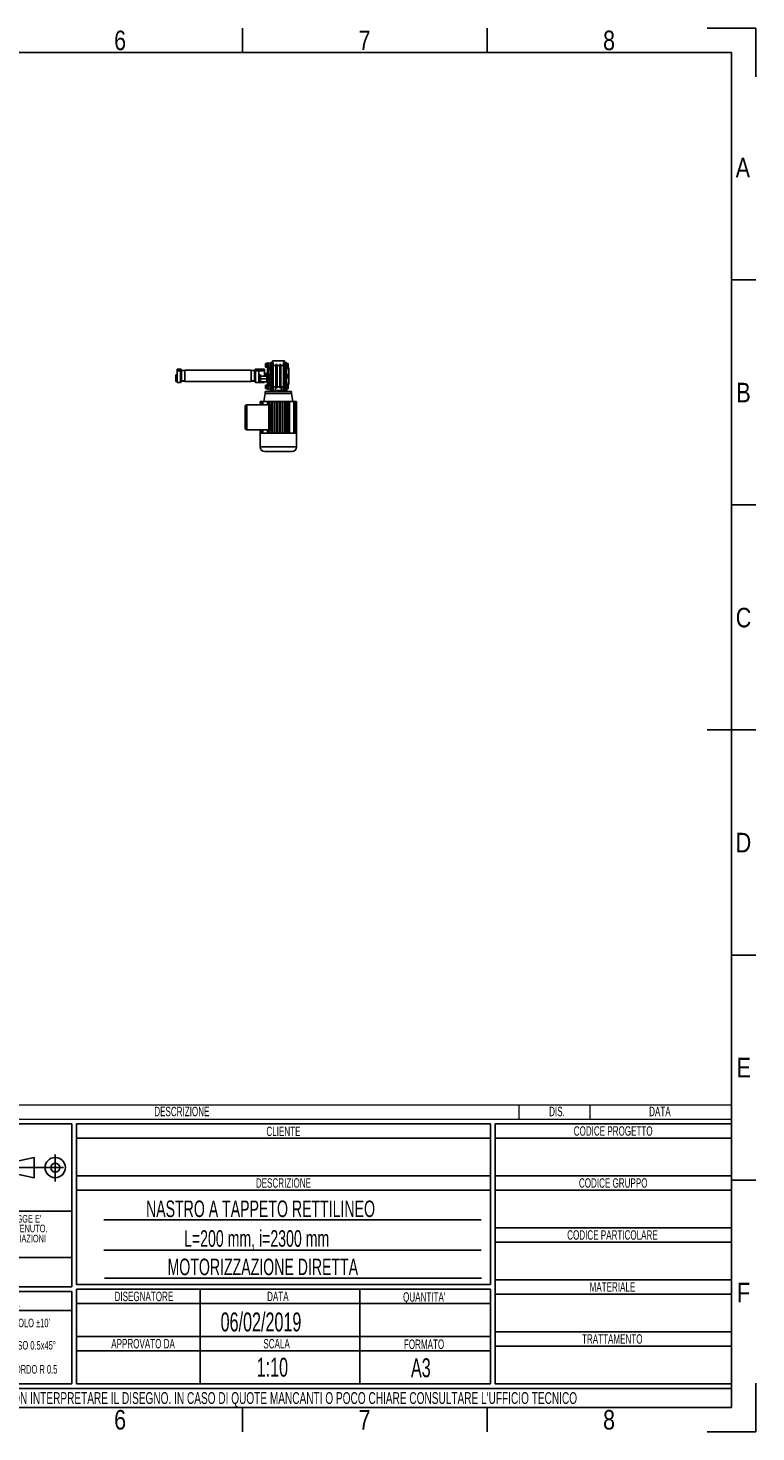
# Model space of a CAD drawing. Header units: millimetres. Extents: x 0 to 420, y 0 to 297.
# Tile 7 of 7: x 266 to 420, y 0 to 297. Entities that reach past the tile are written whole.
import ezdxf
from ezdxf.enums import TextEntityAlignment as Align

# ---------------------------------------------------------------- set-up
doc = ezdxf.new("R2010")
doc.units = ezdxf.units.MM
doc.linetypes.add('CENTERX2', pattern=[20.32, 12.7, -2.54, 2.54, -2.54])
doc.layers.add('CARTIGLIO', color=140, linetype='Continuous')
doc.styles.add('SLDTEXTSTYLE0', font='TXT', dxfattribs={"width": 0.638298})
doc.styles.add('SLDTEXTSTYLE1', font='TXT', dxfattribs={"width": 0.675})
doc.styles.add('SLDTEXTSTYLE2', font='TXT', dxfattribs={"width": 0.821468})

# ---------------------------------------------------------------- blocks, each defined once
blk = doc.blocks.new('SW_NOTE_0')
at = {"layer": 'CARTIGLIO', "color": 0, "insert": (7.53, 2.58), "char_height": 2, "attachment_point": 2, "style": 'SLDTEXTSTYLE0'}
blk.add_mtext('TRATTAMENTO', dxfattribs=at)
blk = doc.blocks.new('SW_NOTE_0_1')
at = {"layer": 'CARTIGLIO', "color": 0, "insert": (85.41, 3.22), "char_height": 2.5, "attachment_point": 2, "style": 'SLDTEXTSTYLE0'}
blk.add_mtext("ATTENZIONE: NON INTERPRETARE IL DISEGNO. IN CASO DI QUOTE MANCANTI O POCO CHIARE CONSULTARE L'UFFICIO TECNICO", dxfattribs=at)
blk = doc.blocks.new('SW_NOTE_0_2')
at = {"layer": 'CARTIGLIO', "color": 0, "insert": (3.51, 2.58), "char_height": 2, "attachment_point": 2, "style": 'SLDTEXTSTYLE0'}
blk.add_mtext('SCALA', dxfattribs=at)
blk = doc.blocks.new('SW_NOTE_0_3')
at = {"layer": 'CARTIGLIO', "color": 0, "insert": (8.67, 2.58), "char_height": 2, "attachment_point": 2, "style": 'SLDTEXTSTYLE0'}
blk.add_mtext('APPROVATO DA', dxfattribs=at)
blk = doc.blocks.new('SW_NOTE_0_4')
at = {"layer": 'CARTIGLIO', "color": 0, "insert": (5.4, 2.58), "char_height": 2, "attachment_point": 2, "style": 'SLDTEXTSTYLE0'}
blk.add_mtext('FORMATO', dxfattribs=at)
blk = doc.blocks.new('SW_NOTE_0_5')
at = {"layer": 'CARTIGLIO', "color": 0, "insert": (7.61, 2.58), "char_height": 2, "attachment_point": 2, "style": 'SLDTEXTSTYLE0'}
blk.add_mtext('DISEGNATORE', dxfattribs=at)
blk = doc.blocks.new('SW_NOTE_0_6')
at = {"layer": 'CARTIGLIO', "color": 0, "insert": (2.85, 2.58), "char_height": 2, "attachment_point": 2, "style": 'SLDTEXTSTYLE0'}
blk.add_mtext('DATA', dxfattribs=at)
blk = doc.blocks.new('SW_NOTE_0_7')
at = {"layer": 'CARTIGLIO', "color": 0, "insert": (5.56, 2.58), "char_height": 2, "attachment_point": 2, "style": 'SLDTEXTSTYLE0'}
blk.add_mtext("QUANTITA'", dxfattribs=at)
blk = doc.blocks.new('SW_NOTE_0_8')
at = {"layer": 'CARTIGLIO', "color": 0, "insert": (7.1, 2.58), "char_height": 2, "attachment_point": 2, "style": 'SLDTEXTSTYLE0'}
blk.add_mtext('DESCRIZIONE', dxfattribs=at)
blk = doc.blocks.new('SW_NOTE_0_9')
at = {"layer": 'CARTIGLIO', "color": 0, "insert": (4.23, 2.58), "char_height": 2, "attachment_point": 2, "style": 'SLDTEXTSTYLE0'}
blk.add_mtext('CLIENTE', dxfattribs=at)
blk = doc.blocks.new('SW_NOTE_0_10')
at = {"layer": 'CARTIGLIO', "color": 0, "insert": (5.69, 2.58), "char_height": 2, "attachment_point": 2, "style": 'SLDTEXTSTYLE0'}
blk.add_mtext('MATERIALE', dxfattribs=at)
blk = doc.blocks.new('SW_NOTE_0_11')
at = {"layer": 'CARTIGLIO', "color": 0, "insert": (12.15, 2.58), "char_height": 2, "attachment_point": 2, "style": 'SLDTEXTSTYLE0'}
blk.add_mtext('CODICE PARTICOLARE', dxfattribs=at)
blk = doc.blocks.new('SW_NOTE_0_12')
at = {"layer": 'CARTIGLIO', "color": 0, "insert": (9.55, 2.58), "char_height": 2, "attachment_point": 2, "style": 'SLDTEXTSTYLE0'}
blk.add_mtext('CODICE GRUPPO', dxfattribs=at)
blk = doc.blocks.new('SW_NOTE_0_13')
at = {"layer": 'CARTIGLIO', "color": 0, "insert": (10.69, 2.58), "char_height": 2, "attachment_point": 2, "style": 'SLDTEXTSTYLE0'}
blk.add_mtext('CODICE PROGETTO', dxfattribs=at)
blk = doc.blocks.new('SW_NOTE_0_14')
at = {"layer": 'CARTIGLIO', "color": 0, "insert": (6.68, 2.32), "char_height": 1.8, "attachment_point": 2, "style": 'SLDTEXTSTYLE0'}
blk.add_mtext("ANGOLO ±10'", dxfattribs=at)
blk = doc.blocks.new('SW_NOTE_0_15')
at = {"layer": 'CARTIGLIO', "color": 0, "insert": (23.94, 3.87), "char_height": 3, "attachment_point": 2, "style": 'SLDTEXTSTYLE0'}
blk.add_mtext('TOLLERANZE DI LAVORAZIONE', dxfattribs=at)
blk = doc.blocks.new('SW_NOTE_0_16')
at = {"layer": 'CARTIGLIO', "color": 0, "insert": (21.07, 5.8), "char_height": 4.5, "attachment_point": 2, "style": 'SLDTEXTSTYLE1'}
blk.add_mtext('CONFIDENZIALE', dxfattribs=at)
blk = doc.blocks.new('SW_NOTE_0_17')
at = {"layer": 'CARTIGLIO', "color": 0, "insert": (28.04, 2.06), "char_height": 1.6, "attachment_point": 2, "style": 'SLDTEXTSTYLE0'}
blk.add_mtext('DISEGNO ESEGUITO CON CAD NON SONO AMMESSE VARIAZIONI', dxfattribs=at)
blk = doc.blocks.new('SW_NOTE_0_18')
at = {"layer": 'CARTIGLIO', "color": 0, "insert": (27.34, 2.06), "char_height": 1.6, "attachment_point": 2, "style": 'SLDTEXTSTYLE0'}
blk.add_mtext('VIETATO RIPRODURRE O COMUNICARNE A TERZI IL CONTENUTO.', dxfattribs=at)
blk = doc.blocks.new('SW_NOTE_0_19')
at = {"layer": 'CARTIGLIO', "color": 0, "insert": (7.59, 2.32), "char_height": 1.8, "attachment_point": 2, "style": 'SLDTEXTSTYLE0'}
blk.add_mtext('SMUSSO 0.5x45°', dxfattribs=at)
blk = doc.blocks.new('SW_NOTE_0_21')
at = {"layer": 'CARTIGLIO', "color": 0, "char_height": 1.6, "attachment_point": 2, "style": 'SLDTEXTSTYLE0'}
for s, insert in [("DISEGNO DI PROPRIETA'", (10.28, 2.06)), ('ALUSIC srl', (25.45, 2.06)), (". A TERMINI DI LEGGE E'", (39.41, 2.06))]:
    blk.add_mtext(s, dxfattribs=dict(at, insert=insert))
blk = doc.blocks.new('SW_NOTE_0_22')
at = {"layer": 'CARTIGLIO', "color": 0, "insert": (8.57, 2.32), "char_height": 1.8, "attachment_point": 2, "style": 'SLDTEXTSTYLE0'}
blk.add_mtext('RACCORDO R 0.5', dxfattribs=at)
blk = doc.blocks.new('SW_NOTE_0_28')
at = {"layer": 'CARTIGLIO', "color": 0, "insert": (2.85, 2.58), "char_height": 2, "attachment_point": 2, "style": 'SLDTEXTSTYLE0'}
blk.add_mtext('DATA', dxfattribs=at)
blk = doc.blocks.new('SW_NOTE_0_29')
at = {"layer": 'CARTIGLIO', "color": 0, "insert": (7.1, 2.58), "char_height": 2, "attachment_point": 2, "style": 'SLDTEXTSTYLE0'}
blk.add_mtext('DESCRIZIONE', dxfattribs=at)
blk = doc.blocks.new('SW_NOTE_0_30')
at = {"layer": 'CARTIGLIO', "color": 0, "insert": (1.97, 2.58), "char_height": 2, "attachment_point": 2, "style": 'SLDTEXTSTYLE0'}
blk.add_mtext('DIS.', dxfattribs=at)
blk = doc.blocks.new('Cartiglio ALUSIC')
at = {"color": 161, "linetype": 'Continuous', "lineweight": 18}
for p, q in [((113.97, 154), (313.62, 154)), ((268.62, 154), (268.62, 151)), ((283.62, 154), (283.62, 151)), ((313.62, 151), (313.62, 154)), ((113.97, 151), (313.62, 151))]:
    blk.add_line(p, q, dxfattribs=at)
at = {"layer": 'CARTIGLIO'}
for p, q in [((173.97, 150), (113.97, 150)), ((173.97, 115.55), (173.97, 150)), ((262.62, 150), (174.97, 150)), ((174.97, 150), (174.97, 116)), ((262.62, 116), (262.62, 150)), ((313.62, 150), (263.62, 150)), ((263.62, 150), (263.62, 95)), ((313.62, 95), (313.62, 150)), ((174.97, 147), (262.62, 147)), ((263.62, 147), (313.62, 147)), ((160.56, 141.71), (166.06, 142.89)), ((166.06, 142.89), (166.06, 138.61)), ((160.56, 139.79), (166.06, 138.61)), ((174.97, 139), (262.62, 139)), ((263.62, 139), (313.62, 139)), ((174.97, 136), (262.62, 136)), ((263.62, 136), (313.62, 136)), ((113.97, 131.5), (173.97, 131.5)), ((260.62, 129.67), (180.8, 129.67)), ((263.62, 128), (313.62, 128)), ((263.62, 125), (313.62, 125)), ((180.8, 123.31), (260.62, 123.31)), ((173.97, 121.76), (113.97, 121.76)), ((174.97, 116), (262.62, 116)), ((180.92, 117.32), (260.74, 117.32)), ((263.62, 117), (313.62, 117)), ((173.97, 115.55), (113.97, 115.55)), ((113.97, 114.55), (173.97, 114.55)), ((173.97, 95), (173.97, 114.55)), ((174.97, 115), (262.62, 115)), ((174.97, 95), (174.97, 115)), ((201.14, 115), (201.14, 95)), ((234.97, 115), (234.97, 95)), ((262.62, 115), (262.62, 95)), ((263.62, 114), (313.62, 114)), ((173.96, 110.49), (113.96, 110.49)), ((174.97, 112), (262.62, 112)), ((174.97, 105), (262.62, 105)), ((263.62, 106), (313.62, 106)), ((174.97, 102), (262.62, 102)), ((263.62, 103), (313.62, 103)), ((113.97, 95), (173.97, 95)), ((313.62, 94), (113.97, 94)), ((262.62, 95), (174.97, 95)), ((263.62, 95), (313.62, 95)), ((313.62, 90), (313.62, 94)), ((113.97, 90), (313.62, 90))]:
    blk.add_line(p, q, dxfattribs=at)
at = {"layer": 'CARTIGLIO', "linetype": 'CENTERX2'}
for p, q in [((170.49, 143.5), (170.49, 137.84)), ((159.56, 140.75), (173.38, 140.75))]:
    blk.add_line(p, q, dxfattribs=at)
at = {"layer": 'CARTIGLIO', "linetype": 'Continuous'}
blk.add_line((113.97, 90), (313.62, 90), dxfattribs=at)
at = {"layer": 'CARTIGLIO'}
for radius in [2.14, 0.957]:
    blk.add_circle((170.49, 140.75), radius, dxfattribs=at)
at = {"layer": 'CARTIGLIO', "color": 140}
for name, p in [('SW_NOTE_0_29', (190.19, 151.04)), ('SW_NOTE_0_30', (274.72, 151.04)), ('SW_NOTE_0_28', (295.62, 151.04)), ('SW_NOTE_0_9', (214.56, 146.84)), ('SW_NOTE_0_13', (277.89, 146.91)), ('SW_NOTE_0_8', (211.69, 135.91)), ('SW_NOTE_0_12', (279.04, 135.91)), ('SW_NOTE_0_21', (118.97, 128.66)), ('SW_NOTE_0_18', (116.35, 126.61)), ('SW_NOTE_0_17', (115.64, 124.47)), ('SW_NOTE_0_11', (276.28, 124.91)), ('SW_NOTE_0_16', (122.24, 115.47)), ('SW_NOTE_0_10', (282.74, 113.91)), ('SW_NOTE_0_15', (119.54, 110.32)), ('SW_NOTE_0_5', (181.65, 111.91)), ('SW_NOTE_0_6', (214.76, 111.91)), ('SW_NOTE_0_7', (243.03, 111.8)), ('SW_NOTE_0_14', (157.6, 106.46)), ('SW_NOTE_0_19', (156.67, 101.73)), ('SW_NOTE_0_3', (180.41, 101.91)), ('SW_NOTE_0_2', (213.83, 101.91)), ('SW_NOTE_0_4', (243.15, 101.8)), ('SW_NOTE_0', (280.86, 102.91)), ('SW_NOTE_0_22', (155.63, 96.65)), ('SW_NOTE_0_1', (127.63, 90.02))]:
    blk.add_blockref(name, p, dxfattribs=at)
at = {"layer": 'CARTIGLIO', "color": 140, "style": 'SLDTEXTSTYLE0', "width": 0.638298}
for tag, height, p in [('AUTOATTR1', 3.5, (223.45, 133.7)), ('AUTOATTR2', 3.5, (221.93, 127.42)), ('AUTOATTR11', 3.5, (222.86, 121.41)), ('AUTOATTR8', 4, (219.24, 110)), ('AUTOATTR9', 4, (218.12, 100.42)), ('AUTOATTR0', 4, (249.03, 100.31))]:
    blk.add_attdef(tag, text='', height=height, dxfattribs=at).set_placement(p, align=Align.TOP_CENTER)
at = {"layer": 'CARTIGLIO', "color": 140}
for tag in ['AUTOATTR13', 'AUTOATTR12', 'AUTOATTR10', 'AUTOATTR7', 'AUTOATTR6', 'AUTOATTR5', 'AUTOATTR4', 'AUTOATTR3']:
    blk.add_attdef(tag, (0, 0), '', height=4, dxfattribs=at)

msp = doc.modelspace()

# ---------------------------------------------------------------- linework, layer by layer
at = {"color": 7, "linetype": 'Continuous', "lineweight": 25}
for p, q in [((316.2272, 226.01046), (316.21134, 225.96691)), ((316.21134, 225.91776), (316.21134, 225.96691)), ((316.21134, 225.63154), (316.21134, 225.91776)), ((316.2296, 225.81866), (316.21134, 225.63154)), ((316.2282, 226.01009), (316.2296, 226.01686)), ((316.2296, 226.01686), (316.4924, 226.01686)), ((316.2296, 225.81866), (316.4924, 225.81866)), ((316.60482, 226.08176), (316.4924, 226.08176)), ((316.4924, 226.08176), (316.4924, 225.20346)), ((316.81562, 226.16959), (316.60482, 226.16959)), ((316.60482, 226.16959), (316.60482, 224.41299)), ((316.81562, 226.16959), (316.81562, 224.41299)), ((317.2372, 226.0115), (316.81562, 226.0115)), ((317.55339, 226.22229), (317.30747, 226.22229)), ((317.30747, 226.22229), (317.30747, 223.35902)), ((317.83445, 226.23986), (317.55339, 226.23986)), ((317.55339, 226.23986), (317.55339, 220.47819)), ((317.65879, 226.23986), (317.65879, 226.59118)), ((320.1883, 226.59118), (317.65879, 226.59118)), ((317.83445, 220.47819), (317.83445, 226.23986)), ((318.63546, 225.80597), (318.41062, 225.80597)), ((318.41062, 225.80597), (318.41062, 225.80118)), ((318.63546, 225.80118), (318.41062, 225.80118)), ((318.41062, 225.80118), (318.41062, 225.29024)), ((318.63546, 225.80597), (318.63546, 225.80118)), ((318.63546, 225.80118), (318.63546, 225.29024)), ((319.43648, 225.80597), (319.21163, 225.80597)), ((319.21163, 225.80118), (319.21163, 225.80597)), ((319.21163, 225.80118), (319.43648, 225.80118)), ((319.21163, 225.29024), (319.21163, 225.80118)), ((319.43648, 225.80118), (319.43648, 225.80597)), ((319.43648, 225.29024), (319.43648, 225.80118)), ((320.2937, 226.23986), (320.01264, 226.23986)), ((320.01264, 226.23986), (320.01264, 220.47819)), ((320.1883, 226.23986), (320.1883, 226.59118)), ((320.2937, 220.47819), (320.2937, 226.23986)), ((320.53963, 226.22229), (320.2937, 226.22229)), ((320.53963, 223.35902), (320.53963, 226.22229)), ((321.03148, 226.0115), (320.60989, 226.0115)), ((321.03148, 225.29482), (321.03148, 226.0115)), ((297.21188, 223.15959), (297.21188, 223.64711)), ((297.21188, 223.64711), (297.4578, 223.64711)), ((297.52806, 223.85087), (297.4578, 223.78061)), ((297.4578, 223.07796), (297.4578, 223.78061)), ((297.4578, 223.07796), (297.52806, 223.0077)), ((297.52806, 224.83457), (298.23071, 224.83457)), ((297.52806, 224.51518), (297.52806, 224.83457)), ((298.23071, 224.51518), (297.52806, 224.51518)), ((297.52806, 224.51518), (297.52806, 222.024)), ((298.3361, 224.8697), (298.12531, 224.8697)), ((298.23071, 224.83457), (298.23071, 224.51518)), ((298.23071, 224.55351), (298.3361, 224.55351)), ((298.23071, 224.51518), (298.23071, 222.024)), ((298.23071, 224.48325), (298.4415, 224.48325)), ((298.4415, 224.37785), (298.23071, 224.37785)), ((298.4415, 224.02653), (298.23071, 224.02653)), ((298.23071, 222.83204), (298.4415, 222.83204)), ((298.26584, 222.83204), (298.26584, 222.64584)), ((298.3361, 224.55351), (298.3361, 224.8697)), ((298.3361, 224.02653), (298.3361, 224.37785)), ((298.4415, 224.13193), (298.3361, 224.13193)), ((299.14414, 224.52477), (298.4415, 224.51838)), ((298.4415, 223.42929), (298.4415, 224.51838)), ((298.4415, 222.34019), (298.4415, 223.42929)), ((313.19701, 224.62378), (299.14414, 224.62378)), ((299.14414, 224.62378), (299.14414, 222.23479)), ((313.19701, 224.62378), (313.19701, 222.23479)), ((313.89965, 224.51838), (313.19701, 224.52477)), ((313.89965, 223.42929), (313.89965, 224.51838)), ((313.89965, 224.48325), (314.11044, 224.48325)), ((314.11044, 224.37785), (313.89965, 224.37785)), ((314.00505, 224.06166), (313.89965, 224.06166)), ((314.11044, 224.02653), (313.89965, 224.02653)), ((313.89965, 222.34019), (313.89965, 223.42929)), ((313.89965, 222.83204), (314.11044, 222.83204)), ((314.00505, 224.55351), (314.00505, 224.8697)), ((314.00505, 224.8697), (314.21584, 224.8697)), ((314.11044, 224.55351), (314.00505, 224.55351)), ((314.00505, 224.02653), (314.00505, 224.37785)), ((314.07531, 222.64584), (314.07531, 222.83204)), ((314.81308, 224.83457), (314.11044, 224.83457)), ((314.11044, 224.83457), (314.11044, 224.51518)), ((314.11044, 224.51518), (314.81308, 224.51518)), ((314.11044, 224.51518), (314.11044, 222.024)), ((314.81308, 224.51518), (314.81308, 224.83457)), ((314.81308, 224.83457), (315.97245, 224.83457)), ((314.81308, 224.51518), (314.81308, 222.024)), ((315.97245, 224.48325), (314.81308, 224.48325)), ((314.88335, 223.78061), (314.81308, 223.85087)), ((314.81308, 223.0077), (314.88335, 223.07796)), ((314.88335, 223.78061), (314.88335, 223.42929)), ((314.88335, 223.64711), (315.12927, 223.64711)), ((314.88335, 223.42929), (314.88335, 223.07796)), ((315.12927, 223.64711), (315.12927, 223.15959)), ((315.12927, 223.35902), (316.4658, 223.35902)), ((315.12927, 222.76178), (316.4658, 222.76178)), ((315.97245, 224.83457), (315.97245, 224.48325)), ((315.97245, 223.35902), (315.97245, 224.48325)), ((316.60482, 223.92114), (315.97245, 223.92114)), ((316.21134, 225.63154), (316.2296, 225.44441)), ((316.21134, 225.35639), (316.21134, 225.63154)), ((316.2296, 225.44441), (316.21134, 225.35639)), ((316.21134, 225.35639), (316.2296, 225.26836)), ((316.21134, 225.31831), (316.21134, 225.35639)), ((316.21134, 225.31831), (316.2272, 225.27476)), ((316.21134, 223.67669), (316.2296, 223.71435)), ((316.21134, 223.57435), (316.21134, 223.68275)), ((316.21134, 223.35902), (316.21134, 223.57435)), ((316.2296, 223.43435), (316.22186, 223.35902)), ((316.2296, 225.44441), (316.4924, 225.44441)), ((316.2296, 225.26836), (316.4924, 225.26836)), ((316.2296, 223.71435), (316.4924, 223.71435)), ((316.2296, 223.43435), (316.4924, 223.43435)), ((316.4658, 223.35902), (316.49943, 223.0604)), ((316.49943, 223.0604), (316.4658, 222.76178)), ((316.4658, 222.76178), (316.49943, 222.46315)), ((316.4924, 225.20346), (316.60482, 225.20346)), ((316.60482, 223.79817), (316.4924, 223.79817)), ((316.4924, 223.79817), (316.4924, 223.35863)), ((316.49943, 223.35902), (316.49943, 223.0604)), ((316.49943, 223.0604), (316.49943, 222.46315)), ((316.58652, 223.24582), (316.51275, 223.24196)), ((316.51275, 223.24196), (316.51275, 222.89552)), ((316.51275, 222.89552), (316.51275, 222.28159)), ((316.58652, 222.89659), (316.58652, 223.24582)), ((316.58652, 222.27773), (316.58652, 222.89659)), ((316.60131, 223.23179), (316.60131, 222.89269)), ((316.60482, 223.19039), (316.60131, 223.19039)), ((316.60131, 222.89269), (316.60131, 222.29176)), ((316.81562, 224.41299), (316.60482, 224.41299)), ((316.60482, 224.41299), (316.60482, 222.33852)), ((316.81562, 225.29482), (317.16694, 225.29482)), ((317.16694, 225.11132), (316.81562, 225.11132)), ((316.81562, 224.41299), (316.81562, 222.33852)), ((317.2372, 223.72791), (316.81562, 223.72791)), ((316.81913, 223.19039), (316.81562, 223.19039)), ((316.81913, 222.29176), (316.81913, 223.23179)), ((316.9077, 223.24196), (316.83392, 223.24582)), ((316.83392, 223.24582), (316.83392, 222.27773)), ((316.9077, 222.28159), (316.9077, 223.24196)), ((317.06154, 223.60495), (316.92101, 223.60495)), ((316.92101, 223.60495), (316.92101, 221.9186)), ((317.06154, 223.60495), (317.06154, 221.9186)), ((317.41194, 223.21193), (317.06154, 223.21193)), ((317.41194, 223.1739), (317.06154, 223.1739)), ((317.2372, 225.45231), (317.16694, 225.45231)), ((317.16694, 225.45231), (317.16694, 224.64427)), ((317.16694, 224.64427), (317.2372, 224.64427)), ((317.30747, 223.35902), (317.30747, 223.21193)), ((317.43629, 222.94883), (317.41194, 223.1739)), ((317.41194, 222.72375), (317.43629, 222.94883)), ((317.43629, 223.19292), (317.43629, 222.94883)), ((317.43629, 222.94883), (317.43629, 222.51769)), ((318.41062, 225.64261), (317.83445, 225.64261)), ((318.63546, 225.29024), (318.41062, 225.29024)), ((318.41062, 225.29024), (318.41062, 225.1545)), ((318.63546, 225.1545), (318.41062, 225.1545)), ((318.41062, 225.1545), (318.41062, 221.56354)), ((319.21163, 225.64261), (318.63546, 225.64261)), ((318.63546, 225.29024), (318.63546, 225.1545)), ((318.63546, 225.1545), (318.63546, 221.56354)), ((319.21163, 225.1545), (319.21163, 225.29024)), ((319.21163, 225.29024), (319.43648, 225.29024)), ((319.21163, 225.1545), (319.43648, 225.1545)), ((319.21163, 221.56354), (319.21163, 225.1545)), ((320.01264, 225.64261), (319.43648, 225.64261)), ((319.43648, 225.1545), (319.43648, 225.29024)), ((319.43648, 221.56354), (319.43648, 225.1545)), ((320.53963, 220.49575), (320.53963, 223.35902)), ((320.68015, 225.45231), (320.60989, 225.45231)), ((320.60989, 224.64427), (320.68015, 224.64427)), ((321.03148, 223.72791), (320.60989, 223.72791)), ((320.60989, 222.99013), (321.03148, 222.99013)), ((320.68015, 225.04829), (320.68015, 225.45231)), ((320.68015, 225.29482), (321.03148, 225.29482)), ((321.03148, 225.11132), (320.68015, 225.11132)), ((320.68015, 224.64427), (320.68015, 225.04829)), ((321.03148, 225.29482), (321.03148, 225.11132)), ((321.13687, 225.11563), (321.03148, 225.11563)), ((321.03148, 222.99013), (321.03148, 223.72791)), ((321.13687, 223.35902), (321.13687, 225.11563)), ((321.13687, 221.60241), (321.13687, 223.35902)), ((297.21188, 222.24182), (297.21188, 222.72933)), ((297.52806, 222.24182), (297.21188, 222.24182)), ((298.23071, 222.024), (297.52806, 222.024)), ((298.23071, 222.65638), (298.26584, 222.65638)), ((298.35718, 222.64584), (298.23071, 222.64584)), ((298.23071, 222.30506), (299.14414, 222.30506)), ((298.3361, 222.1294), (298.23071, 222.1294)), ((298.23071, 222.05913), (298.3361, 222.05913)), ((298.3361, 222.05913), (298.3361, 222.1294)), ((298.35718, 222.45261), (298.35718, 222.64584)), ((298.35718, 222.51585), (298.39963, 222.51585)), ((298.39963, 222.48072), (298.35718, 222.48072)), ((298.4415, 222.45261), (298.35718, 222.45261)), ((298.4415, 222.56485), (298.39963, 222.51585)), ((298.4415, 222.34019), (299.14414, 222.3338)), ((313.19701, 222.23479), (299.14414, 222.23479)), ((313.19701, 222.3338), (313.89965, 222.34019)), ((314.11044, 222.30506), (313.19701, 222.30506)), ((313.89965, 222.48072), (313.94152, 222.48072)), ((313.89965, 222.45261), (313.98397, 222.45261)), ((313.94152, 222.51585), (313.98397, 222.51585)), ((313.98397, 222.48072), (313.94152, 222.48072)), ((313.98397, 222.45261), (313.98397, 222.64584)), ((313.98397, 222.64584), (314.11044, 222.64584)), ((314.00505, 222.05913), (314.00505, 222.1294)), ((314.00505, 222.1294), (314.11044, 222.1294)), ((314.11044, 222.05913), (314.00505, 222.05913)), ((314.07531, 222.65638), (314.11044, 222.65638)), ((314.11044, 222.024), (314.81308, 222.024)), ((315.12927, 222.24182), (314.81308, 222.24182)), ((315.97245, 222.024), (314.81308, 222.024)), ((314.84671, 222.16453), (314.83801, 222.24182)), ((314.84671, 222.16453), (316.4658, 222.16453)), ((315.12927, 222.72933), (315.12927, 222.24182)), ((315.97245, 222.16453), (315.97245, 222.024)), ((316.11297, 220.12686), (316.11297, 219.70528)), ((321.73412, 220.12686), (316.11297, 220.12686)), ((316.21134, 221.3978), (316.2296, 221.4182)), ((316.21134, 221.26722), (316.21134, 221.39965)), ((316.21134, 220.94486), (316.21134, 221.26722)), ((316.2296, 221.11624), (316.21134, 220.94486)), ((316.21134, 220.94486), (316.2296, 220.77347)), ((316.21134, 220.75307), (316.21134, 220.94486)), ((316.2296, 220.77347), (316.21134, 220.75307)), ((316.21134, 220.75307), (316.2296, 220.73266)), ((316.2296, 221.4182), (316.4924, 221.4182)), ((316.2296, 221.11624), (316.4924, 221.11624)), ((316.2296, 220.77347), (316.4924, 220.77347)), ((316.2296, 220.73266), (316.4924, 220.73266)), ((316.49943, 222.46315), (316.4658, 222.16453)), ((316.60482, 221.51458), (316.4924, 221.51458)), ((316.4924, 221.51458), (316.4924, 220.63628)), ((316.4924, 220.63628), (316.60482, 220.63628)), ((316.49943, 222.46315), (316.49943, 222.16453)), ((316.51275, 222.28159), (316.58652, 222.27773)), ((316.60131, 222.33316), (316.60482, 222.33316)), ((316.81562, 222.33852), (316.60482, 222.33852)), ((316.60482, 222.33852), (316.60482, 220.6377)), ((316.81562, 220.6377), (316.60482, 220.6377)), ((316.60482, 220.6377), (316.60482, 220.54845)), ((316.60482, 220.54845), (316.81562, 220.54845)), ((316.81562, 222.33852), (316.81562, 220.6377)), ((316.81562, 222.33316), (316.81913, 222.33316)), ((316.81562, 221.60672), (317.16694, 221.60672)), ((317.16694, 221.42322), (316.81562, 221.42322)), ((316.81562, 220.70654), (317.2372, 220.70654)), ((316.81562, 220.6377), (316.81562, 220.54845)), ((316.83392, 222.27773), (316.9077, 222.28159)), ((316.92101, 221.9186), (317.06154, 221.9186)), ((317.41194, 222.72375), (317.06154, 222.72375)), ((317.41194, 222.31162), (317.06154, 222.31162)), ((317.09667, 220.33766), (317.09667, 220.12686)), ((320.75042, 220.33766), (317.09667, 220.33766)), ((317.2372, 222.07377), (317.16694, 222.07377)), ((317.16694, 222.07377), (317.16694, 221.26573)), ((317.16694, 221.26573), (317.2372, 221.26573)), ((317.30747, 222.31162), (317.30747, 220.49575)), ((317.30747, 220.49575), (317.55339, 220.49575)), ((317.43629, 222.51769), (317.41194, 222.72375)), ((317.41194, 222.31162), (317.43629, 222.51769)), ((317.43583, 222.32812), (317.43629, 222.32938)), ((317.43629, 222.51769), (317.43629, 222.33003)), ((317.55339, 220.47819), (317.83445, 220.47819)), ((317.58853, 220.47819), (317.58853, 220.33766)), ((317.78189, 220.33766), (317.78189, 220.47819)), ((317.83445, 221.07543), (318.41062, 221.07543)), ((318.29508, 221.07543), (318.29508, 220.33766)), ((318.63546, 221.56354), (318.41062, 221.56354)), ((318.41062, 221.56354), (318.41062, 221.4278)), ((318.63546, 221.4278), (318.41062, 221.4278)), ((318.41062, 221.4278), (318.41062, 220.91686)), ((318.63546, 220.91686), (318.41062, 220.91686)), ((318.41062, 220.91686), (318.41062, 220.91207)), ((318.41062, 220.91207), (318.63546, 220.91207)), ((318.63546, 221.56354), (318.63546, 221.4278)), ((318.63546, 221.4278), (318.63546, 220.91686)), ((318.63546, 221.07543), (319.21163, 221.07543)), ((318.63546, 220.91686), (318.63546, 220.91207)), ((319.21163, 221.56354), (319.43648, 221.56354)), ((319.21163, 221.4278), (319.21163, 221.56354)), ((319.21163, 221.4278), (319.43648, 221.4278)), ((319.21163, 220.91686), (319.21163, 221.4278)), ((319.21163, 220.91686), (319.43648, 220.91686)), ((319.21163, 220.91207), (319.21163, 220.91686)), ((319.21163, 220.91207), (319.43648, 220.91207)), ((319.43648, 221.4278), (319.43648, 221.56354)), ((319.43648, 220.91686), (319.43648, 221.4278)), ((319.43648, 221.07543), (320.01264, 221.07543)), ((319.43648, 220.91207), (319.43648, 220.91686)), ((319.55201, 220.33766), (319.55201, 221.07543)), ((320.01264, 220.47819), (320.2937, 220.47819)), ((320.06521, 220.47819), (320.06521, 220.33766)), ((320.25857, 220.33766), (320.25857, 220.47819)), ((320.2937, 220.49575), (320.53963, 220.49575)), ((320.68015, 222.07377), (320.60989, 222.07377)), ((320.60989, 221.26573), (320.68015, 221.26573)), ((320.60989, 220.70654), (321.03148, 220.70654)), ((320.68015, 221.66975), (320.68015, 222.07377)), ((320.68015, 221.26573), (320.68015, 221.66975)), ((320.68015, 221.60672), (321.03148, 221.60672)), ((321.03148, 221.42322), (320.68015, 221.42322)), ((320.75042, 220.12686), (320.75042, 220.33766)), ((321.03148, 221.60672), (321.03148, 221.42322)), ((321.03148, 221.60241), (321.13687, 221.60241)), ((321.03148, 220.70654), (321.03148, 221.42322)), ((321.73412, 219.70528), (321.73412, 220.12686)), ((311.88306, 212.36266), (311.88306, 216.92984)), ((312.23438, 217.28116), (312.23438, 212.01134)), ((312.23438, 217.28116), (316.88588, 217.28116)), ((315.07501, 218.01893), (315.16851, 218.01893)), ((315.07501, 218.01893), (315.07501, 217.28116)), ((315.16851, 218.01893), (315.16851, 217.28116)), ((315.16851, 218.01893), (315.3518, 218.01893)), ((315.3518, 218.01893), (315.3518, 217.28116)), ((315.3518, 218.01893), (315.63986, 218.01893)), ((315.63986, 218.01893), (315.63986, 217.28116)), ((315.63986, 218.01893), (316.59845, 218.01893)), ((316.11297, 219.70528), (315.83192, 218.01893)), ((321.73412, 219.70528), (316.11297, 219.70528)), ((316.88588, 218.01893), (316.59845, 218.01893)), ((316.59845, 218.01893), (316.59845, 217.28116)), ((316.88588, 218.01893), (317.02641, 218.01893)), ((316.88588, 218.01893), (316.88588, 211.27356)), ((317.02641, 218.01893), (317.02641, 211.27356)), ((317.448, 218.01893), (317.02641, 218.01893)), ((317.02641, 217.28116), (317.30632, 217.28116)), ((317.30632, 217.28116), (317.30632, 212.01134)), ((317.448, 218.01893), (317.58853, 218.01893)), ((317.448, 218.01893), (317.448, 211.27356)), ((317.58853, 218.01893), (317.58853, 211.27356)), ((318.01011, 218.01893), (317.58853, 218.01893)), ((318.01011, 218.01893), (318.15064, 218.01893)), ((318.01011, 218.01893), (318.01011, 211.27356)), ((318.15064, 218.01893), (318.15064, 211.27356)), ((318.57223, 218.01893), (318.15064, 218.01893)), ((318.57223, 218.01893), (318.71275, 218.01893)), ((318.57223, 218.01893), (318.57223, 211.27356)), ((318.71275, 218.01893), (318.71275, 211.27356)), ((319.13434, 218.01893), (318.71275, 218.01893)), ((319.13434, 218.01893), (319.13434, 211.27356)), ((319.13434, 218.01893), (319.27487, 218.01893)), ((319.27487, 218.01893), (319.27487, 211.27356)), ((319.69645, 218.01893), (319.27487, 218.01893)), ((319.69645, 218.01893), (319.69645, 211.27356)), ((319.69645, 218.01893), (319.83698, 218.01893)), ((319.83698, 218.01893), (319.83698, 211.27356)), ((320.25857, 218.01893), (319.83698, 218.01893)), ((320.25857, 218.01893), (320.25857, 211.27356)), ((320.25857, 218.01893), (320.3991, 218.01893)), ((320.3991, 218.01893), (320.3991, 211.27356)), ((320.82068, 218.01893), (320.3991, 218.01893)), ((320.82068, 218.01893), (320.82068, 211.27356)), ((320.82068, 218.01893), (320.96121, 218.01893)), ((320.96121, 218.01893), (320.96121, 211.27356)), ((321.24865, 218.01893), (320.96121, 218.01893)), ((321.24865, 211.27356), (321.24865, 218.01893)), ((321.24865, 218.01893), (322.20723, 218.01893)), ((322.01518, 218.01893), (321.73412, 219.70528)), ((322.20723, 218.01893), (322.20723, 211.27356)), ((322.20723, 218.01893), (322.4953, 218.01893)), ((322.4953, 218.01893), (322.4953, 211.27356)), ((322.4953, 218.01893), (322.67858, 218.01893)), ((322.67858, 218.01893), (322.67858, 211.27356)), ((322.67858, 218.01893), (322.77208, 218.01893)), ((322.77208, 218.01893), (322.77208, 211.27356)), ((312.23438, 212.01134), (316.88588, 212.01134)), ((315.05901, 211.27356), (315.05901, 208.37516)), ((315.07501, 211.27356), (315.05901, 211.27356)), ((315.07501, 212.01134), (315.07501, 211.27356)), ((315.16851, 211.27356), (315.07501, 211.27356)), ((315.16851, 212.01134), (315.16851, 211.27356)), ((315.3518, 211.27356), (315.16851, 211.27356)), ((315.3518, 212.01134), (315.3518, 211.27356)), ((315.63986, 211.27356), (315.3518, 211.27356)), ((315.63986, 212.01134), (315.63986, 211.27356)), ((316.88588, 211.27356), (315.63986, 211.27356)), ((316.59845, 212.01134), (316.59845, 211.27356)), ((317.448, 211.27356), (316.88588, 211.27356)), ((317.02641, 212.01134), (317.30632, 212.01134)), ((318.01011, 211.27356), (317.448, 211.27356)), ((318.57223, 211.27356), (318.01011, 211.27356)), ((319.27487, 211.27356), (318.57223, 211.27356)), ((319.83698, 211.27356), (319.27487, 211.27356)), ((320.3991, 211.27356), (319.83698, 211.27356)), ((320.96121, 211.27356), (320.3991, 211.27356)), ((322.20723, 211.27356), (320.96121, 211.27356)), ((322.4953, 211.27356), (322.20723, 211.27356)), ((322.67858, 211.27356), (322.4953, 211.27356)), ((322.77208, 211.27356), (322.67858, 211.27356)), ((322.78808, 211.27356), (322.77208, 211.27356)), ((322.78808, 208.37516), (322.78808, 211.27356)), ((315.05901, 208.37516), (318.92355, 208.37516)), ((318.92355, 208.37516), (322.78808, 208.37516))]:
    msp.add_line(p, q, dxfattribs=at)
for centre, radius, start, end in [((317.30747, 226.15203), 0.07026, 90, 180), ((320.53963, 226.15203), 0.07026, 0, 90), ((297.5632, 222.94446), 0.33502, 108.3367082, 180), ((297.5632, 222.94446), 0.33502, 180, 263.9805025), ((298.12531, 224.79944), 0.07026, 90, 150), ((314.21584, 224.79944), 0.07026, 30, 90), ((314.77795, 222.94446), 0.33502, 276.0194975, 0), ((314.77795, 222.94446), 0.33502, 0, 71.6632918), ((316.51348, 223.22792), 0.01405, 93, 180), ((316.58726, 223.23179), 0.01405, 0, 93), ((316.83318, 223.23179), 0.01405, 87, 180), ((316.90696, 223.22792), 0.01405, 0, 87), ((316.51348, 222.29563), 0.01405, 180, 267), ((316.58726, 222.29176), 0.01405, 267, 0), ((316.83318, 222.29176), 0.01405, 180, 273), ((316.90696, 222.29563), 0.01405, 273, 0), ((317.30747, 220.56602), 0.07026, 180, 270), ((320.53963, 220.56602), 0.07026, 270, 0), ((312.23438, 216.92984), 0.35132, 90, 180), ((312.23438, 212.36266), 0.35132, 180, 270), ((316.02514, 208.37516), 0.96613, 180, 270), ((321.82195, 208.37516), 0.96613, 270, 0)]:
    msp.add_arc(centre, radius, start, end, dxfattribs=at)
for points, knots in [([(316.2296, 226.01686), (316.22901, 226.01513), (316.21786, 225.98246), (316.21452, 225.94923), (316.21134, 225.91776)], [0, 0, 0, 0, 0.052974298, 1, 1, 1, 1]), ([(316.21134, 225.91776), (316.2136, 225.89137), (316.21645, 225.85813), (316.22736, 225.82541), (316.2296, 225.81866)], [0, 0, 0, 0, 0.7938143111, 1, 1, 1, 1]), ([(317.2372, 226.15203), (317.2372, 226.14743), (317.2372, 226.13823), (317.2372, 226.064), (317.2372, 225.94704), (317.2372, 225.78434), (317.2372, 225.58274), (317.2372, 225.41687), (317.2372, 225.33398)], [0, 0, 0, 0, 0.166614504, 0.333401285, 0.500000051, 0.666614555, 0.833389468, 1, 1, 1, 1]), ([(320.60989, 225.33398), (320.60989, 225.41083), (320.60989, 225.56762), (320.60989, 225.76488), (320.60989, 225.91688), (320.60989, 226.02547), (320.60989, 226.0974), (320.60989, 226.14341), (320.60989, 226.14915), (320.60989, 226.15203)], [0, 0, 0, 0, 0.154037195, 0.314245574, 0.479903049, 0.607550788, 0.737214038, 0.868256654, 1, 1, 1, 1]), ([(297.4578, 223.28928), (297.4302, 223.27335), (297.348, 223.22589), (297.26621, 223.17867), (297.21188, 223.1473)], [0, 0, 0, 0, 0.335748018, 1, 1, 1, 1]), ([(297.21188, 223.1473), (297.21188, 223.131), (297.21188, 223.04794), (297.21188, 222.90813), (297.21188, 222.7911), (297.21188, 222.74163)], [0, 0, 0, 0, 0.123465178, 0.629435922, 1, 1, 1, 1]), ([(315.12927, 223.1473), (315.06648, 223.18355), (314.98434, 223.23098), (314.9026, 223.27817), (314.88335, 223.28928)], [0, 0, 0, 0, 0.764463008, 1, 1, 1, 1]), ([(315.12927, 222.74163), (315.12927, 222.75792), (315.12927, 222.84099), (315.12927, 222.9808), (315.12927, 223.09782), (315.12927, 223.1473)], [0, 0, 0, 0, 0.123465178, 0.629435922, 1, 1, 1, 1]), ([(316.2296, 223.71435), (316.22901, 223.71191), (316.21786, 223.66575), (316.21452, 223.61881), (316.21134, 223.57435)], [0, 0, 0, 0, 0.052974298, 1, 1, 1, 1]), ([(316.21134, 223.57435), (316.2136, 223.53707), (316.21645, 223.4901), (316.22736, 223.44388), (316.2296, 223.43435)], [0, 0, 0, 0, 0.7938143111, 1, 1, 1, 1]), ([(316.49943, 223.35902), (316.49347, 223.35902), (316.48724, 223.35902), (316.46667, 223.35902), (316.4658, 223.35902)], [0, 0, 0, 0, 0.957495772, 1, 1, 1, 1]), ([(317.2372, 225.33398), (317.2372, 225.24457), (317.2372, 225.06568), (317.2372, 224.75912), (317.2372, 224.43101), (317.2372, 224.08391), (317.2372, 223.72473), (317.2372, 223.43136), (317.2372, 223.26094), (317.2372, 223.21193)], [0, 0, 0, 0, 0.156119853, 0.312393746, 0.468495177, 0.624611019, 0.780888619, 0.936990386, 1, 1, 1, 1]), ([(317.43629, 223.19292), (317.43206, 223.19895), (317.42759, 223.20533), (317.41273, 223.21159), (317.41194, 223.21193)], [0, 0, 0, 0, 0.947025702, 1, 1, 1, 1]), ([(317.41194, 223.1739), (317.41494, 223.1752), (317.42948, 223.18147), (317.43328, 223.18785), (317.43629, 223.19292)], [0, 0, 0, 0, 0.206185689, 1, 1, 1, 1]), ([(320.60989, 221.38407), (320.60989, 221.46651), (320.60989, 221.6347), (320.60989, 221.92635), (320.60989, 222.22173), (320.60989, 222.51176), (320.60989, 222.78669), (320.60989, 223.07057), (320.60989, 223.35902), (320.60989, 223.64748), (320.60989, 223.93135), (320.60989, 224.20628), (320.60989, 224.49633), (320.60989, 224.79171), (320.60989, 225.08336), (320.60989, 225.25154), (320.60989, 225.33398)], [0, 0, 0, 0, 0.077018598, 0.157122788, 0.239951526, 0.303775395, 0.368607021, 0.434128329, 0.500000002, 0.565871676, 0.631392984, 0.69622461, 0.760048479, 0.84288465, 0.922988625, 1, 1, 1, 1]), ([(297.21188, 222.74163), (297.27465, 222.70538), (297.3803, 222.64439), (297.48541, 222.5837), (297.52806, 222.55907)], [0, 0, 0, 0, 0.594246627, 1, 1, 1, 1]), ([(298.39963, 222.51585), (298.39603, 222.51235), (298.39043, 222.50691), (298.38526, 222.49881), (298.38319, 222.49288), (298.38345, 222.4881), (298.38598, 222.4841), (298.3913, 222.48122), (298.39666, 222.4809), (298.39963, 222.48072)], [0, 0, 0, 0, 0.22756359, 0.353298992, 0.458741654, 0.564671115, 0.661238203, 0.812563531, 1, 1, 1, 1]), ([(298.39963, 222.48072), (298.40373, 222.48072), (298.41971, 222.48072), (298.43221, 222.48072), (298.4415, 222.48072)], [0, 0, 0, 0, 0.2569167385, 1, 1, 1, 1]), ([(313.94152, 222.51585), (313.93742, 222.5195), (313.92144, 222.53371), (313.90894, 222.55116), (313.89965, 222.56413)], [0, 0, 0, 0, 0.256916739, 1, 1, 1, 1]), ([(313.94152, 222.48072), (313.94512, 222.48097), (313.95072, 222.48136), (313.95589, 222.48486), (313.95796, 222.48896), (313.9577, 222.49396), (313.95517, 222.50021), (313.94985, 222.50783), (313.94449, 222.51299), (313.94152, 222.51585)], [0, 0, 0, 0, 0.22756359, 0.353298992, 0.458741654, 0.564671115, 0.661238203, 0.812563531, 1, 1, 1, 1]), ([(314.81308, 222.55907), (314.86413, 222.58855), (314.96979, 222.64955), (315.07493, 222.71025), (315.12927, 222.74163)], [0, 0, 0, 0, 0.483106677, 1, 1, 1, 1]), ([(314.81308, 222.16453), (314.81905, 222.16453), (314.82528, 222.16453), (314.84584, 222.16453), (314.84671, 222.16453)], [0, 0, 0, 0, 0.957495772, 1, 1, 1, 1]), ([(316.2296, 221.4182), (316.22901, 221.41556), (316.21786, 221.36579), (316.21452, 221.31516), (316.21134, 221.26722)], [0, 0, 0, 0, 0.052974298, 1, 1, 1, 1]), ([(316.21134, 221.26722), (316.2136, 221.22701), (316.21645, 221.17637), (316.22736, 221.12652), (316.2296, 221.11624)], [0, 0, 0, 0, 0.7938143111, 1, 1, 1, 1]), ([(316.4658, 222.16453), (316.46667, 222.16453), (316.48724, 222.16453), (316.49347, 222.16453), (316.49943, 222.16453)], [0, 0, 0, 0, 0.042504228, 1, 1, 1, 1]), ([(317.2372, 222.31162), (317.2372, 222.30447), (317.2372, 222.18188), (317.2372, 221.96005), (317.2372, 221.65206), (317.2372, 221.47337), (317.2372, 221.38407)], [0, 0, 0, 0, 0.020239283, 0.346724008, 0.673523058, 1, 1, 1, 1]), ([(317.2372, 221.38407), (317.2372, 221.30117), (317.2372, 221.13528), (317.2372, 220.9337), (317.2372, 220.771), (317.2372, 220.65403), (317.2372, 220.57981), (317.2372, 220.57061), (317.2372, 220.56602)], [0, 0, 0, 0, 0.1666184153, 0.3334012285, 0.499999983, 0.6666144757, 0.8334012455, 1, 1, 1, 1]), ([(317.43629, 222.33064), (317.43328, 222.32557), (317.42948, 222.31919), (317.41494, 222.31292), (317.41194, 222.31162)], [0, 0, 0, 0, 0.793814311, 1, 1, 1, 1]), ([(320.60989, 220.56602), (320.60989, 220.56889), (320.60989, 220.57464), (320.60989, 220.62064), (320.60989, 220.69257), (320.60989, 220.80117), (320.60989, 220.95317), (320.60989, 221.15044), (320.60989, 221.30722), (320.60989, 221.38407)], [0, 0, 0, 0, 0.131743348, 0.262785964, 0.392449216, 0.520096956, 0.685769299, 0.845977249, 1, 1, 1, 1]), ([(316.02514, 207.40902), (316.0293, 207.40902), (316.03774, 207.40902), (316.10732, 207.40902), (316.21266, 207.40902), (316.34558, 207.40902), (316.49453, 207.40902), (316.66981, 207.40902), (316.87045, 207.40902), (317.09277, 207.40902), (317.33303, 207.40902), (317.58798, 207.40902), (317.87965, 207.40902), (318.20773, 207.40902), (318.56643, 207.40902), (318.80573, 207.40902), (318.92355, 207.40902)], [0, 0, 0, 0, 0.077626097, 0.157663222, 0.239951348, 0.304275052, 0.368606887, 0.434299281, 0.499999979, 0.565692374, 0.631393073, 0.695716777, 0.760048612, 0.842329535, 0.922372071, 1, 1, 1, 1]), ([(318.92355, 207.40902), (319.04137, 207.40902), (319.28066, 207.40902), (319.63936, 207.40902), (319.96742, 207.40902), (320.2591, 207.40902), (320.51405, 207.40902), (320.75432, 207.40902), (320.97663, 207.40902), (321.17728, 207.40902), (321.35255, 207.40902), (321.50151, 207.40902), (321.63443, 207.40902), (321.73976, 207.40902), (321.80935, 207.40902), (321.81779, 207.40902), (321.82195, 207.40902)], [0, 0, 0, 0, 0.077631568, 0.157663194, 0.239951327, 0.304275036, 0.368606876, 0.434299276, 0.499999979, 0.565692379, 0.631393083, 0.695716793, 0.760048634, 0.842329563, 0.9223666, 1, 1, 1, 1])]:
    msp.add_open_spline(points, degree=3, knots=knots, dxfattribs=at)
at = {"layer": 'CARTIGLIO', "linetype": 'Continuous'}
for p, q in [((311.34308, 291.82257), (311.34308, 296.99679)), ((363.08524, 291.82257), (363.08524, 296.99679)), ((420.00161, 296.99679), (409.65318, 296.99679)), ((420.00161, 296.99679), (420.00161, 286.64835)), ((414.8274, 291.82257), (5.18012, 291.82257)), ((414.8274, 5.171), (414.8274, 291.82257)), ((420.00161, 243.70236), (414.8274, 243.70236)), ((420.00161, 196.09957), (414.8274, 196.09957)), ((409.65318, 148.49679), (420.00161, 148.49679)), ((420.00161, 100.894), (414.8274, 100.894)), ((420.00161, 53.29121), (414.8274, 53.29121)), ((420.00161, -0.00321), (420.00161, 10.34522)), ((5.18012, 5.171), (414.8274, 5.171)), ((215.17583, 5.171), (414.8274, 5.171)), ((311.34308, -0.00321), (311.34308, 5.171)), ((363.08524, -0.00321), (363.08524, 5.171)), ((420.00161, -0.00321), (409.65318, -0.00321))]:
    msp.add_line(p, q, dxfattribs=at)
at = {"layer": 'CARTIGLIO'}
msp.add_line((215.1774, 5.171), (414.8274, 5.171), dxfattribs=at)

# ---------------------------------------------------------------- block references
ref = msp.add_blockref('Cartiglio ALUSIC', (101.2063, -84.82804), dxfattribs=at)
ref.add_attrib('AUTOATTR11', 'MOTORIZZAZIONE DIRETTA', dxfattribs={"color": 140, "height": 3.5, "style": 'SLDTEXTSTYLE0', "width": 0.638298}).set_placement((295.46701, 32.11183), align=Align.BOTTOM_LEFT)
ref.add_attrib('AUTOATTR9', '1:10', dxfattribs={"color": 140, "height": 4, "style": 'SLDTEXTSTYLE0', "width": 0.638298}).set_placement((314.32849, 10.48603), align=Align.BOTTOM_LEFT)
ref.add_attrib('AUTOATTR8', '06/02/2019', dxfattribs={"color": 140, "height": 4, "style": 'SLDTEXTSTYLE0', "width": 0.638298}).set_placement((306.70072, 20.06509), align=Align.BOTTOM_LEFT)
ref.add_attrib('AUTOATTR2', 'L=200 mm, i=2300 mm', dxfattribs={"color": 140, "height": 3.5, "style": 'SLDTEXTSTYLE0', "width": 0.638298}).set_placement((298.96351, 38.12302), align=Align.BOTTOM_LEFT)
ref.add_attrib('AUTOATTR1', 'NASTRO A TAPPETO RETTILINEO', dxfattribs={"color": 140, "height": 3.5, "style": 'SLDTEXTSTYLE0', "width": 0.638298}).set_placement((290.91351, 44.40164), align=Align.BOTTOM_LEFT)
ref.add_attrib('AUTOATTR0', 'A3', dxfattribs={"color": 140, "height": 4, "style": 'SLDTEXTSTYLE0', "width": 0.638298}).set_placement((346.98883, 10.37439), align=Align.BOTTOM_LEFT)

# ---------------------------------------------------------------- texts
at = {"layer": 'CARTIGLIO', "char_height": 4.13937, "attachment_point": 2, "style": 'SLDTEXTSTYLE2'}
for s, insert in [('6', (285.42834, 296.46286)), ('7', (337.1705, 296.46286)), ('8', (388.91266, 296.46286)), ('A', (417.23535, 269.55693)), ('B', (417.38132, 221.95415)), ('C', (417.37109, 174.35136)), ('D', (417.36554, 126.74857)), ('E', (417.42546, 79.14578)), ('F', (417.36817, 31.543)), ('6', (285.42834, 4.63707)), ('7', (337.1705, 4.63707)), ('8', (388.91266, 4.63707))]:
    msp.add_mtext(s, dxfattribs=dict(at, insert=insert))

doc.saveas('drawing.dxf')
